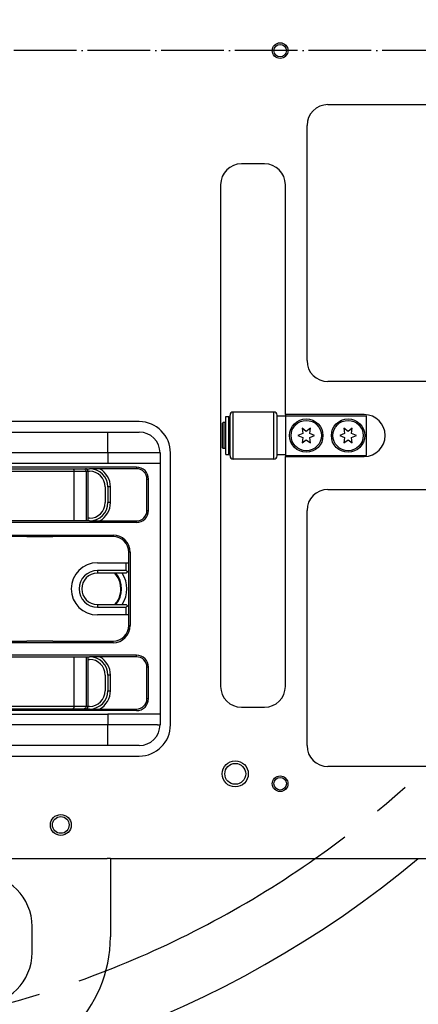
# Model space of a CAD drawing. Extents: x -1765 to 4890, y -3431 to 1272.
# Tile 79 of 189: x 1032 to 1108, y -1904 to -1716. Entities that reach past the tile are written whole.
import ezdxf

# ---------------------------------------------------------------- set-up
doc = ezdxf.new("R2010")
doc.units = 0
doc.linetypes.add('DASHED', pattern=[15, 7, -8])
doc.linetypes.add('DOT_CENTER', pattern=[14, 12, -1, 0, -1])
doc.layers.get('0').update_dxf_attribs({"linetype": 'CONTINUOUS'})
for name, color, linetype in [('1', 7, 'CONTINUOUS'), ('16', 7, 'CONTINUOUS'), ('DIMPROHIDE', 7, 'CONTINUOUS')]:
    doc.layers.add(name, color=color, linetype=linetype)

# ---------------------------------------------------------------- blocks, each defined once
blk = doc.blocks.new('HEADPLATE_TEL', base_point=(614, -2216.07))
at = {"layer": '16', "color": 1, "linetype": 'DOT_CENTER'}
blk.add_line((1212.2, -1721.88), (620.8, -1721.88), dxfattribs=at)
at = {"layer": 'DIMPROHIDE', "color": 7, "linetype": 'DASHED'}
for start, end in [(0, 54.884), (-54.884, 0), (-111.2958, -68.7042)]:
    blk.add_arc((980, -1721.88), 189, start, end, dxfattribs=at)
at = {"layer": 'DIMPROHIDE', "color": 7, "linetype": 'CONTINUOUS'}
for radius, start, end in [(201, -129.722, -50.278), (189, -68.7042, -54.884)]:
    blk.add_arc((980, -1721.88), radius, start, end, dxfattribs=at)
blk = doc.blocks.new('DOWEL_PIN_5X22DIN6325__459', base_point=(1038.5, -1814.88))
at = {"color": 1, "linetype": 'CONTINUOUS'}
blk.add_line((1033.5, -1814.88), (1038.5, -1814.88), dxfattribs=at)
blk = doc.blocks.new('DOWEL_PIN_5X22DIN6325__460', base_point=(1038.5, -1834.88))
at = {"color": 1, "linetype": 'CONTINUOUS'}
blk.add_line((1038.5, -1834.88), (1033.5, -1834.88), dxfattribs=at)
blk = doc.blocks.new('NEEDLE_BEARING_0509_1__461', base_point=(1039.5, -1847.38))
at = {"color": 1, "linetype": 'CONTINUOUS'}
blk.add_line((1039.5, -1847.38), (1032.5, -1847.38), dxfattribs=at)
blk = doc.blocks.new('NEEDLE_BEARING_0509_3__463', base_point=(1039.5, -1802.38))
at = {"color": 1, "linetype": 'CONTINUOUS'}
blk.add_line((1032.5, -1802.38), (1039.5, -1802.38), dxfattribs=at)
blk = doc.blocks.new('BEARING_PARTS__464', base_point=(1039.5, -1802.38))
for name, p in [('NEEDLE_BEARING_0509_3__463', (1039.5, -1802.38)), ('DOWEL_PIN_5X22DIN6325__459', (1038.5, -1814.88)), ('DOWEL_PIN_5X22DIN6325__460', (1038.5, -1834.88)), ('NEEDLE_BEARING_0509_1__461', (1039.5, -1847.38))]:
    blk.add_blockref(name, p)
blk = doc.blocks.new('PLATE_E7018-27702__465', base_point=(1059, -1794.88))
at = {"color": 1, "linetype": 'CONTINUOUS'}
for p, q in [((1007, -1794.88), (1033.5, -1794.88)), ((1033.5, -1794.88), (1035.5, -1794.88)), ((1035.5, -1794.88), (1036, -1794.88)), ((1036, -1794.88), (1036.5, -1794.88)), ((1036.5, -1794.88), (1038.5, -1794.88)), ((1038.5, -1794.88), (1049, -1794.88)), ((1049, -1794.88), (1055, -1794.88)), ((1059, -1798.88), (1058.5, -1798.88)), ((1059, -1798.88), (1059, -1800.88)), ((1059, -1800.88), (1059, -1848.88)), ((1029.09, -1801.88), (1042.26, -1801.88)), ((1029.34, -1802.38), (1032.5, -1802.38)), ((1032.5, -1802.38), (1039.5, -1802.38)), ((1039.5, -1802.38), (1042.51, -1802.38)), ((1042.26, -1801.88), (1044.35, -1801.88)), ((1042.51, -1802.38), (1044.83, -1802.38)), ((1044.35, -1801.88), (1044.71, -1801.88)), ((1044.71, -1801.88), (1045.5, -1801.88)), ((1044.83, -1802.38), (1045.21, -1802.38)), ((1045.21, -1802.38), (1045.5, -1802.38)), ((1048.5, -1805.38), (1048.5, -1808.38)), ((1049, -1805.38), (1049, -1808.38)), ((1049.5, -1805.38), (1049, -1805.38)), ((1049.5, -1808.38), (1049.5, -1805.38)), ((1049.5, -1808.38), (1049, -1808.38)), ((1042.51, -1811.88), (1029.34, -1811.88)), ((1044.83, -1811.88), (1042.51, -1811.88)), ((1045.21, -1811.88), (1044.83, -1811.88)), ((1045.5, -1811.38), (1045.21, -1811.38)), ((1045.5, -1811.88), (1045.21, -1811.88)), ((1029.34, -1837.88), (1042.51, -1837.88)), ((1042.51, -1837.88), (1044.83, -1837.88)), ((1044.83, -1837.88), (1045.21, -1837.88)), ((1045.21, -1837.88), (1045.5, -1837.88)), ((1045.21, -1838.38), (1045.5, -1838.38)), ((1048.5, -1841.38), (1048.5, -1844.38)), ((1049, -1841.38), (1049, -1844.38)), ((1049.5, -1841.38), (1049, -1841.38)), ((1049.5, -1844.38), (1049.5, -1841.38)), ((1049, -1844.38), (1049.5, -1844.38)), ((1042.26, -1847.88), (1029.09, -1847.88)), ((1032.5, -1847.38), (1029.34, -1847.38)), ((1039.5, -1847.38), (1032.5, -1847.38)), ((1042.51, -1847.38), (1039.5, -1847.38)), ((1044.35, -1847.88), (1042.26, -1847.88)), ((1044.83, -1847.38), (1042.51, -1847.38)), ((1044.71, -1847.88), (1044.35, -1847.88)), ((1045.5, -1847.88), (1044.71, -1847.88)), ((1045.21, -1847.38), (1044.83, -1847.38)), ((1045.5, -1847.38), (1045.21, -1847.38)), ((1059, -1848.88), (1059, -1850.88)), ((1058.5, -1850.88), (1059, -1850.88)), ((1033.5, -1854.88), (1007, -1854.88)), ((1035.5, -1854.88), (1033.5, -1854.88)), ((1036, -1854.88), (1035.5, -1854.88)), ((1036.5, -1854.88), (1036, -1854.88)), ((1038.5, -1854.88), (1036.5, -1854.88)), ((1049, -1854.88), (1038.5, -1854.88)), ((1055, -1854.88), (1049, -1854.88))]:
    blk.add_line(p, q, dxfattribs=at)
for centre, radius, start, end in [((1055, -1798.88), 4, 0, 90), ((1045.5, -1805.38), 3.5, 0, 90), ((1045.5, -1805.38), 3, 0, 90), ((1045.5, -1805.38), 4, 0, 61.045), ((1045.5, -1808.38), 3, -90, 0), ((1045.5, -1808.38), 3.5, -90, 0), ((1045.5, -1808.38), 4, -61.045, 0), ((1047.05, -1824.88), 4.6, -40.7057, 40.7057), ((1047.05, -1824.88), 5.6, -32.3924, 32.3924), ((1045.5, -1841.38), 3.5, 0, 90), ((1045.5, -1841.38), 3, 0, 90), ((1045.5, -1841.38), 4, 0, 61.045), ((1045.5, -1844.38), 3, -90, 0), ((1045.5, -1844.38), 3.5, -90, 0), ((1045.5, -1844.38), 4, -61.045, 0), ((1055, -1850.88), 4, -90, 0)]:
    blk.add_arc(centre, radius, start, end, dxfattribs=at)
blk = doc.blocks.new('PLATE_ASSY_E7018-67702_466', base_point=(1059, -1794.88))
for name, p in [('PLATE_E7018-27702__465', (1059, -1794.88)), ('BEARING_PARTS__464', (1039.5, -1802.38))]:
    blk.add_blockref(name, p)
blk = doc.blocks.new('LATCH_E7018-21201_1__469', base_point=(1053, -1814.88))
at = {"color": 1, "linetype": 'CONTINUOUS'}
for p, q in [((1000.8, -1814.88), (998, -1814.88)), ((1004.5, -1814.88), (1000.8, -1814.88)), ((1005.01, -1814.88), (1004.5, -1814.88)), ((1033.5, -1814.88), (1025.31, -1814.88)), ((1033.5, -1814.88), (1038.5, -1814.88)), ((1046, -1814.88), (1038.5, -1814.88)), ((1050, -1814.88), (1046, -1814.88)), ((995, -1831.88), (995, -1817.88)), ((1053, -1819.88), (1053, -1817.88)), ((1047, -1819.88), (1052.5, -1819.88)), ((1052.5, -1819.88), (1053, -1819.88)), ((1052.5, -1821.38), (1052.5, -1819.88)), ((1053, -1821.38), (1053, -1819.88)), ((1052.5, -1821.38), (1047, -1821.38)), ((1047, -1821.38), (1047, -1821.88)), ((1052.5, -1821.88), (1047, -1821.88)), ((1052.75, -1821.63), (1052.5, -1821.38)), ((1052.75, -1821.63), (1052.5, -1821.88)), ((1053, -1821.38), (1052.75, -1821.63)), ((1047, -1827.88), (1052.5, -1827.88)), ((1047, -1827.88), (1047, -1828.38)), ((1047, -1828.38), (1052.5, -1828.38)), ((1052.75, -1828.13), (1052.5, -1827.88)), ((1052.75, -1828.13), (1052.5, -1828.38)), ((1052.5, -1829.88), (1052.5, -1828.38)), ((1052.75, -1828.13), (1053, -1828.38)), ((1053, -1829.88), (1053, -1828.38)), ((1052.5, -1829.88), (1047, -1829.88)), ((1053, -1829.88), (1052.5, -1829.88)), ((1053, -1831.88), (1053, -1829.88)), ((998, -1834.88), (1000.8, -1834.88)), ((1000.8, -1834.88), (1004, -1834.88)), ((1004, -1834.88), (1005.01, -1834.88)), ((1025.31, -1834.88), (1033.5, -1834.88)), ((1038.5, -1834.88), (1033.5, -1834.88)), ((1038.5, -1834.88), (1045.9, -1834.88)), ((1045.9, -1834.88), (1050, -1834.88))]:
    blk.add_line(p, q, dxfattribs=at)
for centre, radius, start, end in [((998, -1817.88), 3, 90, 180), ((1000.8, -1817.88), 3, -14.4775, 90), ((1050, -1817.88), 3, 0, 90), ((1027.91, -1824.88), 25, 165.5225, 180), ((1047, -1824.88), 5, 90, -90), ((1047, -1824.88), 3.5, 90, -90), ((1047, -1824.88), 3, 90, -90), ((1027.91, -1824.88), 25, 180, -165.5225), ((1000.8, -1831.88), 3, -90, 14.4775), ((998, -1831.88), 3, 180, -90), ((1050, -1831.88), 3, -90, 0)]:
    blk.add_arc(centre, radius, start, end, dxfattribs=at)
blk = doc.blocks.new('LOCK_ASSY__470', base_point=(1053, -1814.88))
blk.add_blockref('LATCH_E7018-21201_1__469', (1053, -1814.88))
blk = doc.blocks.new('CAM_E7018-25002__475', base_point=(1045.21, -1801.88))
at = {"color": 1, "linetype": 'CONTINUOUS'}
for p, q in [((1015.67, -1802.38), (1020.41, -1802.38)), ((1015.91, -1801.88), (1018.21, -1801.88)), ((1018.21, -1801.88), (1020.41, -1801.88)), ((1020.41, -1801.88), (1022.61, -1801.88)), ((1020.41, -1801.88), (1020.41, -1802.38)), ((1020.41, -1805.09), (1020.41, -1802.38)), ((1020.41, -1802.38), (1026.34, -1802.38)), ((1022.61, -1801.88), (1024.5, -1801.88)), ((1024.5, -1801.88), (1026.34, -1801.88)), ((1026.34, -1801.88), (1026.5, -1801.88)), ((1026.34, -1801.88), (1026.34, -1802.38)), ((1026.34, -1802.38), (1026.5, -1802.38)), ((1026.34, -1811.88), (1026.34, -1802.38)), ((1026.5, -1801.88), (1029.09, -1801.88)), ((1026.5, -1802.38), (1029.34, -1802.38)), ((1029.09, -1801.88), (1042.26, -1801.88)), ((1029.34, -1802.38), (1029.34, -1811.88)), ((1029.34, -1802.38), (1032.5, -1802.38)), ((1032.5, -1802.38), (1039.5, -1802.38)), ((1039.5, -1802.38), (1042.51, -1802.38)), ((1042.26, -1801.88), (1044.35, -1801.88)), ((1042.51, -1802.38), (1042.51, -1811.88)), ((1042.51, -1802.38), (1044.83, -1802.38)), ((1044.35, -1801.88), (1044.71, -1801.88)), ((1044.83, -1802.38), (1044.83, -1811.88)), ((1044.83, -1802.38), (1045.21, -1802.38)), ((1045.21, -1811.88), (1045.21, -1802.38)), ((1020.71, -1805.38), (1020.91, -1805.38)), ((1020.91, -1805.38), (1022.5, -1805.38)), ((1023, -1805.38), (1022.5, -1805.38)), ((1023, -1805.38), (1023.5, -1805.38)), ((1023.5, -1805.38), (1024.91, -1805.38)), ((1024.91, -1805.38), (1025.91, -1805.38)), ((1025.91, -1805.38), (1025.91, -1809.38)), ((1023.37, -1809.38), (1025.91, -1809.38)), ((1024.5, -1811.88), (1024.07, -1811.88)), ((1025.31, -1811.88), (1024.5, -1811.88)), ((1025.31, -1811.88), (1025.31, -1837.88)), ((1026.34, -1811.88), (1025.31, -1811.88)), ((1026.34, -1811.88), (1026.5, -1811.88)), ((1029.34, -1811.88), (1026.5, -1811.88)), ((1042.51, -1811.88), (1029.34, -1811.88)), ((1044.83, -1811.88), (1042.51, -1811.88)), ((1045.21, -1811.88), (1044.83, -1811.88)), ((1024.07, -1837.88), (1024.5, -1837.88)), ((1024.5, -1837.88), (1025.31, -1837.88)), ((1025.31, -1837.88), (1026.34, -1837.88)), ((1026.34, -1837.88), (1026.5, -1837.88)), ((1026.34, -1847.38), (1026.34, -1837.88)), ((1026.5, -1837.88), (1029.34, -1837.88)), ((1029.34, -1837.88), (1042.51, -1837.88)), ((1029.34, -1837.88), (1029.34, -1847.38)), ((1042.51, -1837.88), (1044.83, -1837.88)), ((1042.51, -1837.88), (1042.51, -1847.38)), ((1044.83, -1837.88), (1045.21, -1837.88)), ((1044.83, -1837.88), (1044.83, -1847.38)), ((1045.21, -1847.38), (1045.21, -1837.88)), ((1023.37, -1840.38), (1025.91, -1840.38)), ((1025.91, -1840.38), (1025.91, -1844.38)), ((1020.71, -1844.38), (1020.91, -1844.38)), ((1020.91, -1844.38), (1022.5, -1844.38)), ((1022.5, -1844.38), (1023, -1844.38)), ((1023, -1844.38), (1023.5, -1844.38)), ((1023.5, -1844.38), (1024.91, -1844.38)), ((1024.91, -1844.38), (1025.91, -1844.38)), ((1020.41, -1844.67), (1020.41, -1847.38)), ((1015.67, -1847.38), (1020.41, -1847.38)), ((1015.91, -1847.88), (1018.21, -1847.88)), ((1018.21, -1847.88), (1020.41, -1847.88)), ((1026.34, -1847.38), (1020.41, -1847.38)), ((1020.41, -1847.38), (1020.41, -1847.88)), ((1022.61, -1847.88), (1020.41, -1847.88)), ((1024.5, -1847.88), (1022.61, -1847.88)), ((1026.34, -1847.88), (1024.5, -1847.88)), ((1026.34, -1847.38), (1026.5, -1847.38)), ((1026.34, -1847.38), (1026.34, -1847.88)), ((1026.34, -1847.88), (1026.5, -1847.88)), ((1029.34, -1847.38), (1026.5, -1847.38)), ((1029.09, -1847.88), (1026.5, -1847.88)), ((1042.26, -1847.88), (1029.09, -1847.88)), ((1032.5, -1847.38), (1029.34, -1847.38)), ((1039.5, -1847.38), (1032.5, -1847.38)), ((1042.51, -1847.38), (1039.5, -1847.38)), ((1044.35, -1847.88), (1042.26, -1847.88)), ((1044.83, -1847.38), (1042.51, -1847.38)), ((1044.71, -1847.88), (1044.35, -1847.88)), ((1045.21, -1847.38), (1044.83, -1847.38))]:
    blk.add_line(p, q, dxfattribs=at)
for centre, start, end in [((1015.91, -1802.38), 90, 171.6987), ((1044.71, -1802.38), 0, 90), ((1015.91, -1847.38), -171.6987, -90), ((1044.71, -1847.38), -90, 0)]:
    blk.add_arc(centre, 0.5, start, end, dxfattribs=at)
for points in [[(1029.09, -1801.88), (1029.13, -1801.88), (1029.18, -1801.9), (1029.25, -1801.99), (1029.28, -1802.05), (1029.33, -1802.2), (1029.34, -1802.29), (1029.34, -1802.38)], [(1042.26, -1801.88), (1042.3, -1801.88), (1042.35, -1801.9), (1042.42, -1801.99), (1042.46, -1802.05), (1042.5, -1802.2), (1042.51, -1802.29), (1042.51, -1802.38)], [(1044.35, -1801.88), (1044.43, -1801.88), (1044.52, -1801.9), (1044.66, -1801.99), (1044.72, -1802.05), (1044.8, -1802.2), (1044.83, -1802.29), (1044.83, -1802.38)], [(1029.34, -1847.38), (1029.34, -1847.47), (1029.33, -1847.55), (1029.28, -1847.7), (1029.25, -1847.77), (1029.18, -1847.86), (1029.13, -1847.88), (1029.09, -1847.88)], [(1042.51, -1847.38), (1042.51, -1847.47), (1042.5, -1847.55), (1042.46, -1847.7), (1042.42, -1847.77), (1042.35, -1847.86), (1042.3, -1847.88), (1042.26, -1847.88)], [(1044.83, -1847.38), (1044.83, -1847.47), (1044.8, -1847.55), (1044.72, -1847.7), (1044.66, -1847.77), (1044.52, -1847.86), (1044.43, -1847.88), (1044.35, -1847.88)]]:
    blk.add_open_spline(points, degree=3, knots=[0, 0, 0, 0, 1, 1, 2, 2, 3, 3, 3, 3], dxfattribs=at)
blk = doc.blocks.new('CLAMP_ASSY__481', base_point=(1045.21, -1801.88))
blk.add_blockref('CAM_E7018-25002__475', (1045.21, -1801.88))
blk = doc.blocks.new('PIN_E7018-23703_8__483', base_point=(1038.5, -1850.88))
at = {"color": 1, "linetype": 'CONTINUOUS'}
for p, q in [((1034, -1850.88), (1033.5, -1850.88)), ((1038, -1850.88), (1034, -1850.88)), ((1038.44, -1850.88), (1038, -1850.88)), ((1038.5, -1850.88), (1038.44, -1850.88)), ((1035.5, -1854.88), (1033.5, -1854.88)), ((1038.5, -1854.88), (1036.5, -1854.88))]:
    blk.add_line(p, q, dxfattribs=at)
blk = doc.blocks.new('PIN_E7018-23703_1__489', base_point=(1038.5, -1794.88))
at = {"color": 1, "linetype": 'CONTINUOUS'}
for p, q in [((1033.5, -1794.88), (1035.5, -1794.88)), ((1036.5, -1794.88), (1038.5, -1794.88)), ((1034, -1798.88), (1033.5, -1798.88)), ((1038, -1798.88), (1034, -1798.88)), ((1038.5, -1798.88), (1038, -1798.88))]:
    blk.add_line(p, q, dxfattribs=at)
blk = doc.blocks.new('LATCHPINS__490', base_point=(1038.5, -1794.88))
for name, p in [('PIN_E7018-23703_1__489', (1038.5, -1794.88)), ('PIN_E7018-23703_8__483', (1038.5, -1850.88))]:
    blk.add_blockref(name, p)
blk = doc.blocks.new('Z_STAGE_PLATE__491', base_point=(1059, -1794.88))
at = {"color": 1, "linetype": 'CONTINUOUS'}
for p, q in [((1007, -1794.88), (1033.5, -1794.88)), ((1033.5, -1794.88), (1035.5, -1794.88)), ((1035.5, -1794.88), (1036, -1794.88)), ((1036, -1794.88), (1036.5, -1794.88)), ((1036.5, -1794.88), (1038.5, -1794.88)), ((1038.5, -1794.88), (1049, -1794.88)), ((1049, -1794.88), (1055, -1794.88)), ((1049, -1798.88), (1049, -1794.88)), ((1033.5, -1798.88), (1007, -1798.88)), ((1034, -1798.88), (1033.5, -1798.88)), ((1038, -1798.88), (1034, -1798.88)), ((1038.5, -1798.88), (1038, -1798.88)), ((1049, -1798.88), (1038.5, -1798.88)), ((1058.5, -1798.88), (1049, -1798.88)), ((1049, -1798.88), (1049, -1800.88)), ((1059, -1798.88), (1058.5, -1798.88)), ((1059, -1798.88), (1059, -1800.88)), ((1049, -1800.88), (911, -1800.88)), ((1059, -1800.88), (1049, -1800.88)), ((1059, -1800.88), (1059, -1848.88)), ((1054.5, -1801.58), (1024.5, -1801.58)), ((1029.09, -1801.88), (1042.26, -1801.88)), ((1042.26, -1801.88), (1044.35, -1801.88)), ((1044.35, -1801.88), (1044.71, -1801.88)), ((1044.71, -1801.88), (1045.5, -1801.88)), ((1054.5, -1801.88), (1045.5, -1801.88)), ((1054.5, -1801.58), (1054.5, -1801.88)), ((1056.5, -1809.88), (1056.5, -1803.88)), ((1056.5, -1803.88), (1056.8, -1803.88)), ((1056.8, -1809.88), (1056.8, -1803.88)), ((1056.5, -1809.88), (1056.8, -1809.88)), ((1054.5, -1812.18), (1025.31, -1812.18)), ((1042.51, -1811.88), (1029.34, -1811.88)), ((1044.83, -1811.88), (1042.51, -1811.88)), ((1045.21, -1811.88), (1044.83, -1811.88)), ((1045.5, -1811.88), (1045.21, -1811.88)), ((1045.5, -1811.88), (1054.5, -1811.88)), ((1054.5, -1812.18), (1054.5, -1811.88)), ((1025.31, -1814.58), (1050, -1814.58)), ((1033.5, -1814.88), (1025.31, -1814.88)), ((1033.5, -1814.88), (1038.5, -1814.88)), ((1046, -1814.88), (1038.5, -1814.88)), ((1050, -1814.88), (1046, -1814.88)), ((1050, -1814.58), (1050, -1814.88)), ((1053.3, -1817.88), (1053, -1817.88)), ((1053, -1819.88), (1053, -1817.88)), ((1053.3, -1817.88), (1053.3, -1831.88)), ((1053, -1821.38), (1053, -1819.88)), ((1053, -1828.38), (1053, -1821.38)), ((1053, -1829.88), (1053, -1828.38)), ((1053, -1831.88), (1053, -1829.88)), ((1053, -1831.88), (1053.3, -1831.88)), ((1025.31, -1834.88), (1033.5, -1834.88)), ((1038.5, -1834.88), (1033.5, -1834.88)), ((1038.5, -1834.88), (1045.9, -1834.88)), ((1045.9, -1834.88), (1050, -1834.88)), ((1050, -1835.18), (1050, -1834.88)), ((1050, -1835.18), (1025.31, -1835.18)), ((1054.5, -1837.58), (1025.31, -1837.58)), ((1029.34, -1837.88), (1042.51, -1837.88)), ((1042.51, -1837.88), (1044.83, -1837.88)), ((1044.83, -1837.88), (1045.21, -1837.88)), ((1045.21, -1837.88), (1045.5, -1837.88)), ((1054.5, -1837.88), (1045.5, -1837.88)), ((1054.5, -1837.88), (1054.5, -1837.58)), ((1056.5, -1845.88), (1056.5, -1839.88)), ((1056.8, -1839.88), (1056.5, -1839.88)), ((1056.8, -1845.88), (1056.8, -1839.88)), ((1056.5, -1845.88), (1056.8, -1845.88)), ((1054.5, -1848.18), (1024.5, -1848.18)), ((1042.26, -1847.88), (1029.09, -1847.88)), ((1044.35, -1847.88), (1042.26, -1847.88)), ((1044.71, -1847.88), (1044.35, -1847.88)), ((1045.5, -1847.88), (1044.71, -1847.88)), ((1045.5, -1847.88), (1054.5, -1847.88)), ((1054.5, -1848.18), (1054.5, -1847.88)), ((911, -1848.88), (1049, -1848.88)), ((1059, -1848.88), (1049, -1848.88)), ((1049, -1848.88), (1049, -1850.88)), ((1059, -1848.88), (1059, -1850.88)), ((1033.5, -1850.88), (1007, -1850.88)), ((1034, -1850.88), (1033.5, -1850.88)), ((1038, -1850.88), (1034, -1850.88)), ((1038.44, -1850.88), (1038, -1850.88)), ((1038.5, -1850.88), (1038.44, -1850.88)), ((1049, -1850.88), (1038.5, -1850.88)), ((1049, -1854.88), (1049, -1850.88)), ((1058.5, -1850.88), (1049, -1850.88)), ((1058.5, -1850.88), (1059, -1850.88)), ((1033.5, -1854.88), (1007, -1854.88)), ((1035.5, -1854.88), (1033.5, -1854.88)), ((1036, -1854.88), (1035.5, -1854.88)), ((1036.5, -1854.88), (1036, -1854.88)), ((1038.5, -1854.88), (1036.5, -1854.88)), ((1049, -1854.88), (1038.5, -1854.88)), ((1055, -1854.88), (1049, -1854.88))]:
    blk.add_line(p, q, dxfattribs=at)
for centre, radius, start, end in [((1055, -1798.88), 4, 0, 90), ((1054.5, -1803.88), 2.3, 0, 90), ((1054.5, -1803.88), 2, 0, 90), ((1054.5, -1809.88), 2, -90, 0), ((1054.5, -1809.88), 2.3, -90, 0), ((1050, -1817.88), 3.3, 0, 90), ((1050, -1817.88), 3, 0, 90), ((1050, -1831.88), 3, -90, 0), ((1050, -1831.88), 3.3, -90, 0), ((1054.5, -1839.88), 2.3, 0, 90), ((1054.5, -1839.88), 2, 0, 90), ((1054.5, -1845.88), 2, -90, 0), ((1054.5, -1845.88), 2.3, -90, 0), ((1055, -1850.88), 4, -90, 0)]:
    blk.add_arc(centre, radius, start, end, dxfattribs=at)
blk = doc.blocks.new('Z-STAGE_ASSY__492', base_point=(1059, -1794.88))
for name, p in [('Z_STAGE_PLATE__491', (1059, -1794.88)), ('LATCHPINS__490', (1038.5, -1794.88)), ('CLAMP_ASSY__481', (1045.21, -1801.88)), ('LOCK_ASSY__470', (1053, -1814.88))]:
    blk.add_blockref(name, p)
blk = doc.blocks.new('E7018FA_ASSY_1__493', base_point=(1059, -1794.88))
for name in ['PLATE_ASSY_E7018-67702_466', 'Z-STAGE_ASSY__492']:
    blk.add_blockref(name, (1059, -1794.88))
blk = doc.blocks.new('E7018FA__532', base_point=(1059, -1588.88))
blk.add_blockref('E7018FA_ASSY_1__493', (1059, -1794.88))
blk = doc.blocks.new('DUT_BOARD__533', base_point=(1187.82, -1437.57))
at = {"color": 1, "linetype": 'CONTINUOUS'}
for p, q in [((1091.14, -1732.21), (1183.82, -1732.21)), ((1087.14, -1781.21), (1087.14, -1736.21)), ((1183.82, -1785.21), (1091.14, -1785.21)), ((1091.14, -1805.87), (1183.82, -1805.87)), ((1087.14, -1854.87), (1087.14, -1809.87)), ((1183.82, -1858.87), (1091.14, -1858.87))]:
    blk.add_line(p, q, dxfattribs=at)
for centre, start, end in [((1091.14, -1736.21), 90, 180), ((1091.14, -1781.21), 180, -90), ((1091.14, -1809.87), 90, 180), ((1091.14, -1854.87), 180, -90)]:
    blk.add_arc(centre, 4, start, end, dxfattribs=at)
blk = doc.blocks.new('WASHER1__554', base_point=(1072.2, -1791.89))
at = {"color": 1, "linetype": 'CONTINUOUS'}
for p, q in [((1071.6, -1791.89), (1072.2, -1791.89)), ((1071.6, -1799.19), (1071.6, -1791.89)), ((1072.2, -1793.04), (1072.2, -1791.89)), ((1072.2, -1793.94), (1072.2, -1793.04)), ((1072.2, -1795.54), (1072.2, -1793.94)), ((1072.2, -1797.14), (1072.2, -1795.54)), ((1072.2, -1798.04), (1072.2, -1797.14)), ((1071.6, -1799.19), (1072.2, -1799.19)), ((1072.2, -1799.19), (1072.2, -1798.04))]:
    blk.add_line(p, q, dxfattribs=at)
blk = doc.blocks.new('23796-0S111__555', base_point=(1098.5, -1791.74))
at = {"color": 1, "linetype": 'CONTINUOUS'}
for p, q in [((1083, -1791.74), (1083, -1791.84)), ((1083, -1791.74), (1098.5, -1791.74)), ((1098.5, -1799.34), (1098.5, -1791.74)), ((1070.9, -1793.24), (1071.1, -1793.04)), ((1070.9, -1793.24), (1070.9, -1797.84)), ((1071.5, -1793.04), (1071.1, -1793.04)), ((1071.1, -1795.54), (1071.1, -1793.04)), ((1071.5, -1793.94), (1071.5, -1793.04)), ((1072.4, -1793.04), (1072.2, -1793.04)), ((1072.2, -1793.94), (1072.2, -1793.04)), ((1083, -1791.84), (1081.4, -1791.84)), ((1081.4, -1793.04), (1081.4, -1791.84)), ((1081.4, -1798.04), (1081.4, -1793.04)), ((1083, -1791.84), (1083, -1799.24)), ((1071.1, -1798.04), (1071.1, -1795.54)), ((1071.5, -1795.54), (1071.5, -1793.94)), ((1071.5, -1793.94), (1071.6, -1793.94)), ((1071.5, -1797.14), (1071.5, -1795.54)), ((1072.2, -1795.54), (1072.2, -1793.94)), ((1072.2, -1797.14), (1072.2, -1795.54)), ((1071.5, -1797.14), (1071.6, -1797.14)), ((1071.5, -1798.04), (1071.5, -1797.14)), ((1072.2, -1798.04), (1072.2, -1797.14)), ((1070.9, -1797.84), (1071.1, -1798.04)), ((1071.5, -1798.04), (1071.1, -1798.04)), ((1072.4, -1798.04), (1072.2, -1798.04)), ((1081.4, -1799.24), (1081.4, -1798.04)), ((1083, -1799.24), (1081.4, -1799.24)), ((1083, -1799.24), (1083, -1799.34)), ((1083, -1799.34), (1098.5, -1799.34))]:
    blk.add_line(p, q, dxfattribs=at)
for centre in [(1087, -1795.54), (1095, -1795.54)]:
    blk.add_circle(centre, 3.2, dxfattribs=at)
blk = doc.blocks.new('BEARING_HK0509__556', base_point=(1081.4, -1791.04))
at = {"color": 1, "linetype": 'CONTINUOUS'}
for p, q in [((1072.4, -1799.44), (1072.4, -1791.64)), ((1080.8, -1791.04), (1073, -1791.04)), ((1073, -1800.04), (1073, -1791.04)), ((1080.8, -1800.04), (1080.8, -1791.04)), ((1081.4, -1791.84), (1081.4, -1791.64)), ((1081.4, -1793.04), (1081.4, -1791.84)), ((1081.4, -1798.04), (1081.4, -1793.04)), ((1081.4, -1799.24), (1081.4, -1798.04)), ((1081.4, -1799.44), (1081.4, -1799.24)), ((1080.8, -1800.04), (1073, -1800.04))]:
    blk.add_line(p, q, dxfattribs=at)
for centre, start, end in [((1073, -1791.64), 90, 180), ((1080.8, -1791.64), 0, 90), ((1073, -1799.44), 180, -90), ((1080.8, -1799.44), -90, 0)]:
    blk.add_arc(centre, 0.6, start, end, dxfattribs=at)
blk = doc.blocks.new('BEARING_ASSY2_5__557', base_point=(1098.5, -1791.04))
for name, p in [('23796-0S111__555', (1098.5, -1791.74)), ('BEARING_HK0509__556', (1081.4, -1791.04)), ('WASHER1__554', (1072.2, -1791.89))]:
    blk.add_blockref(name, p)
blk = doc.blocks.new('BEARINGS__566', base_point=(1230.3, -1469.57))
blk.add_blockref('BEARING_ASSY2_5__557', (1098.5, -1791.04))
blk = doc.blocks.new('24991-0S112_2__567', base_point=(1049.5, -1876.48))
at = {"color": 1, "linetype": 'CONTINUOUS'}
for p, q in [((1049.5, -1876.48), (1048.9, -1876.48)), ((1049.5, -1876.48), (1049.5, -1891.48)), ((1034.5, -1894.48), (1034.5, -1889.48))]:
    blk.add_line(p, q, dxfattribs=at)
for centre, radius, start, end in [((1024.5, -1889.48), 10, 0, 90), ((1024.5, -1891.48), 25, -90, 0), ((1024.5, -1894.48), 10, -90, 0)]:
    blk.add_arc(centre, radius, start, end, dxfattribs=at)
blk = doc.blocks.new('STIFF_HANDLES__569', base_point=(1049.5, -1381.88))
blk.add_blockref('24991-0S112_2__567', (1049.5, -1876.48))
blk = doc.blocks.new('0515-2034_M3X12_8__584', base_point=(1097.9, -1792.64))
at = {"color": 1, "linetype": 'CONTINUOUS'}
for p, q in [((1094.31, -1795.14), (1093.4, -1795.54)), ((1093.4, -1795.54), (1094.31, -1795.94)), ((1094.2, -1794.15), (1094.31, -1795.14)), ((1095, -1794.74), (1094.2, -1794.15)), ((1095.8, -1794.15), (1095, -1794.74)), ((1095.69, -1795.14), (1095.8, -1794.15)), ((1096.6, -1795.54), (1095.69, -1795.14)), ((1095.69, -1795.94), (1096.6, -1795.54)), ((1094.31, -1795.94), (1094.2, -1796.92)), ((1094.2, -1796.92), (1095, -1796.34)), ((1095, -1796.34), (1095.8, -1796.92)), ((1095.8, -1796.92), (1095.69, -1795.94))]:
    blk.add_line(p, q, dxfattribs=at)
blk.add_circle((1095, -1795.54), 2.9, dxfattribs=at)
blk = doc.blocks.new('0515-2034_M3X12_9__585', base_point=(1089.9, -1792.64))
at = {"color": 1, "linetype": 'CONTINUOUS'}
for p, q in [((1086.31, -1795.14), (1085.4, -1795.54)), ((1085.4, -1795.54), (1086.31, -1795.94)), ((1086.2, -1794.15), (1086.31, -1795.14)), ((1087, -1794.74), (1086.2, -1794.15)), ((1087.8, -1794.15), (1087, -1794.74)), ((1087.69, -1795.14), (1087.8, -1794.15)), ((1088.6, -1795.54), (1087.69, -1795.14)), ((1087.69, -1795.94), (1088.6, -1795.54)), ((1086.31, -1795.94), (1086.2, -1796.92)), ((1086.2, -1796.92), (1087, -1796.34)), ((1087, -1796.34), (1087.8, -1796.92)), ((1087.8, -1796.92), (1087.69, -1795.94))]:
    blk.add_line(p, q, dxfattribs=at)
blk.add_circle((1087, -1795.54), 2.9, dxfattribs=at)
blk = doc.blocks.new('SCREWSET_STIFFENER__587', base_point=(1097.9, -1498))
for name, p in [('0515-2034_M3X12_9__585', (1089.9, -1792.64)), ('0515-2034_M3X12_8__584', (1097.9, -1792.64))]:
    blk.add_blockref(name, p)
blk = doc.blocks.new('BUSHING_E7018-21702_2__588', base_point=(1051.5, -1819.88))
at = {"color": 1, "linetype": 'CONTINUOUS'}
for radius, start, end in [(5, 90, -90), (4.5, 15, 41.8103), (4.5, -41.8103, 15)]:
    blk.add_arc((1047, -1824.88), radius, start, end, dxfattribs=at)
blk = doc.blocks.new('BUSHINGS_POGOTOWER__592', base_point=(1051.5, -1613.88))
blk.add_blockref('BUSHING_E7018-21702_2__588', (1051.5, -1819.88))
blk = doc.blocks.new('SMALLPARTS__593', base_point=(1230.3, -1381.88))
for name, p in [('STIFF_HANDLES__569', (1049.5, -1381.88)), ('BEARINGS__566', (1230.3, -1469.57)), ('BUSHINGS_POGOTOWER__592', (1051.5, -1613.88)), ('SCREWSET_STIFFENER__587', (1097.9, -1498))]:
    blk.add_blockref(name, p)
blk = doc.blocks.new('E7018-24101__594', base_point=(1216.8, -1421.88))
at = {"color": 1, "linetype": 'CONTINUOUS'}
for p, q in [((1091.14, -1732.21), (1183.82, -1732.21)), ((1087.14, -1781.21), (1087.14, -1736.21)), ((1079, -1743.54), (1074.6, -1743.54)), ((1070.6, -1747.54), (1070.6, -1843.54)), ((1083, -1791.54), (1083, -1747.54)), ((1183.82, -1785.21), (1091.14, -1785.21)), ((1098.1, -1791.54), (1083, -1791.54)), ((1083, -1791.54), (1083, -1791.74)), ((1083, -1791.74), (1083, -1791.84)), ((1055, -1792.88), (905, -1792.88)), ((1083, -1791.84), (1083, -1799.24)), ((1061, -1850.88), (1061, -1798.88)), ((1083, -1799.24), (1083, -1799.34)), ((1083, -1799.34), (1083, -1799.54)), ((1083, -1799.54), (1098.1, -1799.54)), ((1083, -1843.54), (1083, -1799.54)), ((1091.14, -1805.87), (1183.82, -1805.87)), ((1087.14, -1854.87), (1087.14, -1809.87)), ((1074.6, -1847.54), (1079, -1847.54)), ((905, -1856.88), (1055, -1856.88)), ((1183.82, -1858.87), (1091.14, -1858.87)), ((911.1, -1876.48), (1048.9, -1876.48)), ((1049.5, -1876.48), (1048.9, -1876.48)), ((1049.5, -1876.48), (1212.8, -1876.48))]:
    blk.add_line(p, q, dxfattribs=at)
for centre, radius in [((1082, -1721.88), 1.5), ((1082, -1721.88), 1.2), ((1073.4, -1860.28), 2.5), ((1073.4, -1860.28), 2), ((1082, -1862.17), 1.5), ((1082, -1862.17), 1.2), ((1040, -1870.06), 2), ((1040, -1870.06), 1.6)]:
    blk.add_circle(centre, radius, dxfattribs=at)
for centre, radius, start, end in [((1091.14, -1736.21), 4, 90, 180), ((1074.6, -1747.54), 4, 90, 180), ((1079, -1747.54), 4, 0, 90), ((1091.14, -1781.21), 4, 180, -90), ((1098.1, -1795.54), 4, -90, 90), ((1055, -1798.88), 6, 0, 90), ((1091.14, -1809.87), 4, 90, 180), ((1074.6, -1843.54), 4, 180, -90), ((1079, -1843.54), 4, -90, 0), ((1055, -1850.88), 6, -90, 0), ((1091.14, -1854.87), 4, 180, -90)]:
    blk.add_arc(centre, radius, start, end, dxfattribs=at)
blk = doc.blocks.new('E7018-64101__595', base_point=(1230.3, -1381.88))
for name, p in [('SMALLPARTS__593', (1230.3, -1381.88)), ('E7018-24101__594', (1216.8, -1421.88))]:
    blk.add_blockref(name, p)
blk = doc.blocks.new('STIFF_ASSY_DUTBD__596', base_point=(1230.3, -1381.88))
for name, p in [('E7018-64101__595', (1230.3, -1381.88)), ('DUT_BOARD__533', (1187.82, -1437.57))]:
    blk.add_blockref(name, p)
blk = doc.blocks.new('A1__597', base_point=(1230.3, -1381.88))
for name, p in [('STIFF_ASSY_DUTBD__596', (1230.3, -1381.88)), ('E7018FA__532', (1059, -1588.88))]:
    blk.add_blockref(name, p)
blk = doc.blocks.new('FRONT1__598', base_point=(1232.36, -1381.88))
blk.add_blockref('A1__597', (1230.3, -1381.88))
blk = doc.blocks.new('L1__599', base_point=(1232.36, -1381.88))
blk.add_blockref('FRONT1__598', (1232.36, -1381.88))

msp = doc.modelspace()

# ---------------------------------------------------------------- block references
msp.add_blockref('L1__599', (1232.36, -1381.88))
at = {"layer": '1'}
msp.add_blockref('HEADPLATE_TEL', (614, -2216.07), dxfattribs=at)

doc.saveas('drawing.dxf')
